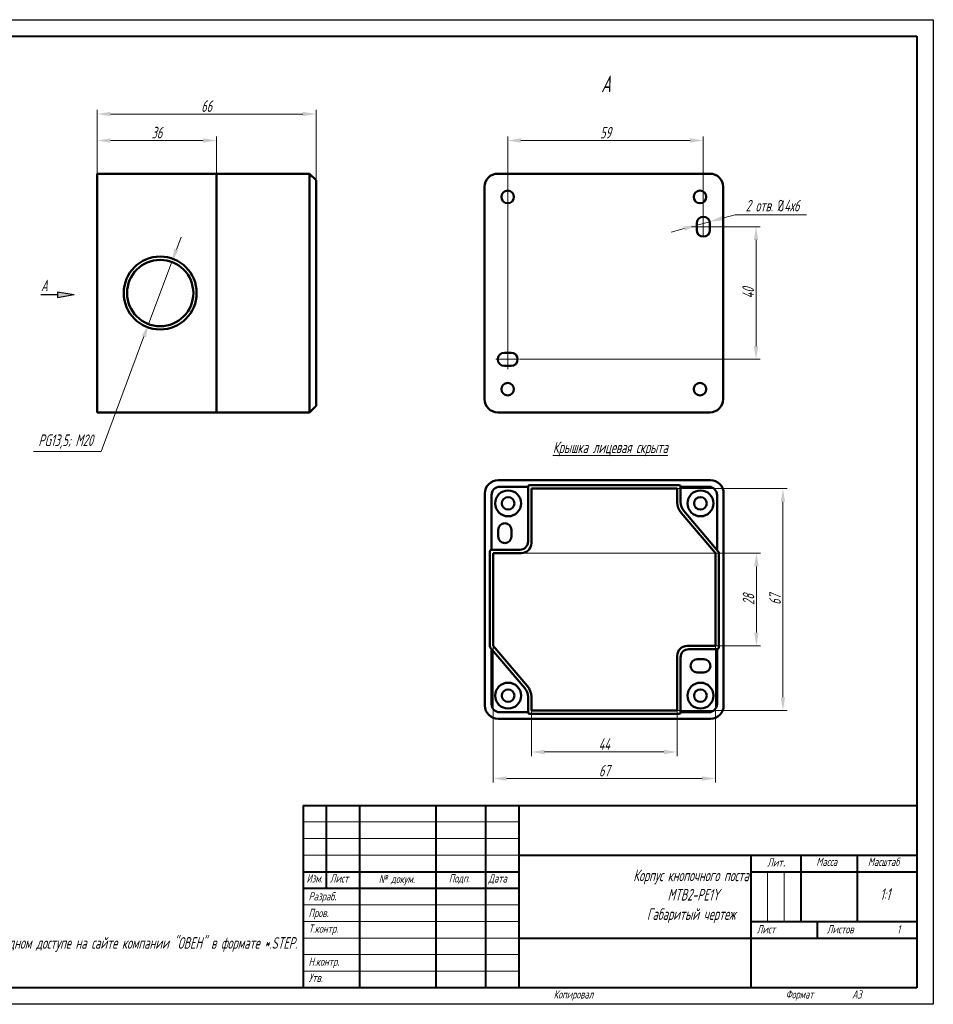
# Model space of a CAD drawing. Header units: millimetres. Extents: x 2171 to 2591, y 1134 to 1431.
# Tile 2 of 2: x 2315 to 2591, y 1134 to 1431. Entities that reach past the tile are written whole.
import ezdxf

# ---------------------------------------------------------------- set-up
doc = ezdxf.new("R2010")
doc.units = ezdxf.units.MM
doc.linetypes.add('CENTER', pattern=[10.16, 6.35, -1.27, 1.27, -1.27])
for name, color, linetype, lineweight in [('main', 5, 'Continuous', 50), ('size', 7, 'Continuous', 20), ('text', 7, 'Continuous', 20), ('ОСЕВЫЕ', 1, 'CENTER', 15)]:
    doc.layers.add(name, color=color, linetype=linetype, lineweight=lineweight)
doc.layers.add('ФОРМАТ', color=7, linetype='Continuous')
doc.layers.add('ФОРМАТ @ 1', color=7, linetype='Continuous')
doc.styles.add('GOST', font='GOST.shx', dxfattribs={"width": 0.8, "oblique": 15})
doc.dimstyles.new('GOST', dxfattribs={"dimscale": 0, "dimtxt": 3.5, "dimasz": 4, "dimexe": 1.25, "dimexo": 0, "dimtad": 1, "dimdec": 1, "dimrnd": 0.5, "dimtxsty": 'GOST', "dimcen": 5, "dimclrd": 256, "dimclre": 256, "dimclrt": 256, "dimadec": 1, "dimazin": 2, "dimtfac": 1, "dimtdec": 4, "dimtmove": 0, "dimatfit": 3, "dimfxl": 0, "dimtolj": 1, "dimtzin": 0, "dimlwd": -1, "dimlwe": -1, "dimarcsym": 0})
doc.dimstyles.get("Standard").update_dxf_attribs({"dimtxt": 3.5, "dimasz": 4, "dimexe": 1.25, "dimexo": 0.0625, "dimgap": 1, "dimtad": 1, "dimtoh": 1, "dimrnd": 0.5, "dimtxsty": 'GOST', "dimcen": 0.1, "dimclrd": 256, "dimclre": 256, "dimadec": 0, "dimazin": 2, "dimtfac": 1, "dimtofl": 0, "dimtmove": 0, "dimatfit": 1, "dimfxl": 0, "dimtolj": 1, "dimtzin": 0, "dimlwd": -1, "dimlwe": 20, "dimarcsym": 0})

# ---------------------------------------------------------------- blocks, each defined once
blk = doc.blocks.new('*D187')
at = {"layer": 'Defpoints', "color": 0}
for p in [(2404.65, 1402.28), (2338.65, 1384.28), (2404.65, 1382.28)]:
    blk.add_point(p, dxfattribs=at)
at = {"layer": 'size', "ltscale": 5}
for p, q in [((2338.65, 1384.28), (2338.65, 1403.53)), ((2342.65, 1402.28), (2400.65, 1402.28)), ((2404.65, 1382.28), (2404.65, 1403.53))]:
    blk.add_line(p, q, dxfattribs=at)
at = {"layer": 'size'}
for points in [[(2342.65, 1402.95), (2342.65, 1401.62), (2338.65, 1402.28)], [(2400.65, 1401.62), (2400.65, 1402.95), (2404.65, 1402.28)]]:
    blk.add_solid(points, dxfattribs=at)
at = {"layer": 'size', "linetype": 'ByBlock', "insert": (2371.65, 1404.66), "char_height": 3.5, "attachment_point": 5, "style": 'GOST'}
blk.add_mtext('\\A1;66', dxfattribs=at)
blk = doc.blocks.new('*D188')
at = {"layer": 'Defpoints', "color": 0}
for p in [(2374.65, 1394.28), (2338.65, 1384.28), (2374.65, 1384.28)]:
    blk.add_point(p, dxfattribs=at)
at = {"layer": 'size', "ltscale": 5}
for p, q in [((2338.65, 1384.28), (2338.65, 1395.53)), ((2342.65, 1394.28), (2370.65, 1394.28)), ((2374.65, 1384.28), (2374.65, 1395.53))]:
    blk.add_line(p, q, dxfattribs=at)
at = {"layer": 'size'}
for points in [[(2342.65, 1394.95), (2342.65, 1393.62), (2338.65, 1394.28)], [(2370.65, 1393.62), (2370.65, 1394.95), (2374.65, 1394.28)]]:
    blk.add_solid(points, dxfattribs=at)
at = {"layer": 'size', "linetype": 'ByBlock', "insert": (2356.65, 1396.66), "char_height": 3.5, "attachment_point": 5, "style": 'GOST'}
blk.add_mtext('\\A1;36', dxfattribs=at)
blk = doc.blocks.new('*D189')
at = {"layer": 'Defpoints', "color": 0}
for p in [(2521.45, 1394.28), (2521.45, 1371.28), (2462.45, 1330.28)]:
    blk.add_point(p, dxfattribs=at)
at = {"layer": 'size', "ltscale": 5}
for p, q in [((2462.45, 1330.28), (2462.45, 1395.53)), ((2466.45, 1394.28), (2517.45, 1394.28)), ((2521.45, 1371.28), (2521.45, 1395.53))]:
    blk.add_line(p, q, dxfattribs=at)
at = {"layer": 'size'}
for points in [[(2466.45, 1394.95), (2466.45, 1393.62), (2462.45, 1394.28)], [(2517.45, 1393.62), (2517.45, 1394.95), (2521.45, 1394.28)]]:
    blk.add_solid(points, dxfattribs=at)
at = {"layer": 'size', "linetype": 'ByBlock', "insert": (2491.95, 1396.66), "char_height": 3.5, "attachment_point": 5, "style": 'GOST'}
blk.add_mtext('\\A1;59', dxfattribs=at)
blk = doc.blocks.new('*D190')
at = {"layer": 'Defpoints', "color": 0}
for p in [(2523.45, 1368.28), (2465.99, 1328.28), (2537.35, 1328.28)]:
    blk.add_point(p, dxfattribs=at)
at = {"layer": 'size'}
for p, q in [((2523.45, 1368.28), (2538.6, 1368.28)), ((2537.35, 1364.28), (2537.35, 1332.28)), ((2465.99, 1328.28), (2538.6, 1328.28))]:
    blk.add_line(p, q, dxfattribs=at)
for points in [[(2538.01, 1364.28), (2536.68, 1364.28), (2537.35, 1368.28)], [(2536.68, 1332.28), (2538.01, 1332.28), (2537.35, 1328.28)]]:
    blk.add_solid(points, dxfattribs=at)
at = {"layer": 'size', "linetype": 'ByBlock', "insert": (2534.97, 1348.28), "char_height": 3.5, "attachment_point": 5, "rotation": 90, "style": 'GOST'}
blk.add_mtext('\\A1;40', dxfattribs=at)
blk = doc.blocks.new('*D193')
at = {"layer": 'Defpoints', "color": 0}
for p in [(2523.38, 1369.8), (2519.52, 1368.76)]:
    blk.add_point(p, dxfattribs=at)
at = {"layer": 'size', "ltscale": 5}
for p, q in [((2519.52, 1368.76), (2523.38, 1369.8)), ((2531.1, 1371.88), (2527.24, 1370.84)), ((2552.52, 1371.88), (2531.1, 1371.88)), ((2515.65, 1367.72), (2511.79, 1366.68))]:
    blk.add_line(p, q, dxfattribs=at)
at = {"layer": 'size'}
for points in [[(2527.07, 1371.49), (2527.41, 1370.2), (2523.38, 1369.8)], [(2515.83, 1367.08), (2515.48, 1368.36), (2519.52, 1368.76)]]:
    blk.add_solid(points, dxfattribs=at)
at = {"layer": 'size', "color": 0, "linetype": 'ByBlock', "insert": (2542.31, 1374.64), "char_height": 3.5, "attachment_point": 5, "style": 'GOST'}
blk.add_mtext('\\A1;2 отв. {\\Q0;%%c}4х6', dxfattribs=at)
blk = doc.blocks.new('*D198')
at = {"layer": 'Defpoints', "color": 0}
for p in [(2361.14, 1357.65), (2354.15, 1338.91)]:
    blk.add_point(p, dxfattribs=at)
at = {"layer": 'size', "ltscale": 5}
for p, q in [((2362.54, 1361.4), (2363.94, 1365.15)), ((2361.14, 1357.65), (2354.15, 1338.91)), ((2339.8, 1300.45), (2352.75, 1335.17)), ((2319.48, 1300.45), (2339.8, 1300.45))]:
    blk.add_line(p, q, dxfattribs=at)
at = {"layer": 'size'}
for points in [[(2361.91, 1361.63), (2363.16, 1361.17), (2361.14, 1357.65)], [(2353.38, 1334.93), (2352.13, 1335.4), (2354.15, 1338.91)]]:
    blk.add_solid(points, dxfattribs=at)
at = {"layer": 'size', "color": 0, "linetype": 'ByBlock', "insert": (2329.14, 1303.47), "char_height": 3.5, "attachment_point": 5, "style": 'GOST'}
blk.add_mtext('\\A1;PG13,5; M20', dxfattribs=at)
blk = doc.blocks.new('*D200')
at = {"layer": 'Defpoints', "color": 0}
for p in [(2458.08, 1241.84), (2525.08, 1241.84), (2525.08, 1201.84)]:
    blk.add_point(p, dxfattribs=at)
at = {"layer": 'size', "ltscale": 5}
for p, q in [((2458.08, 1241.84), (2458.08, 1200.59)), ((2525.08, 1241.84), (2525.08, 1200.59)), ((2462.08, 1201.84), (2521.08, 1201.84))]:
    blk.add_line(p, q, dxfattribs=at)
at = {"layer": 'size'}
for points in [[(2462.08, 1202.5), (2462.08, 1201.17), (2458.08, 1201.84)], [(2521.08, 1201.17), (2521.08, 1202.5), (2525.08, 1201.84)]]:
    blk.add_solid(points, dxfattribs=at)
at = {"layer": 'size', "linetype": 'ByBlock', "insert": (2491.58, 1204.21), "char_height": 3.5, "attachment_point": 5, "style": 'GOST'}
blk.add_mtext('\\A1;67', dxfattribs=at)
blk = doc.blocks.new('*D201')
at = {"layer": 'Defpoints', "color": 0}
for p in [(2469.58, 1222.34), (2513.58, 1222.34), (2513.58, 1209.84)]:
    blk.add_point(p, dxfattribs=at)
at = {"layer": 'size', "ltscale": 5}
for p, q in [((2469.58, 1222.34), (2469.58, 1208.59)), ((2513.58, 1222.34), (2513.58, 1208.59)), ((2473.58, 1209.84), (2509.58, 1209.84))]:
    blk.add_line(p, q, dxfattribs=at)
at = {"layer": 'size'}
for points in [[(2473.58, 1210.5), (2473.58, 1209.17), (2469.58, 1209.84)], [(2509.58, 1209.17), (2509.58, 1210.5), (2513.58, 1209.84)]]:
    blk.add_solid(points, dxfattribs=at)
at = {"layer": 'size', "linetype": 'ByBlock', "insert": (2491.58, 1212.21), "char_height": 3.5, "attachment_point": 5, "style": 'GOST'}
blk.add_mtext('\\A1;44', dxfattribs=at)
blk = doc.blocks.new('*D205')
at = {"layer": 'Defpoints', "color": 0}
for p in [(2513.58, 1289.34), (2513.58, 1222.34), (2545.45, 1222.34)]:
    blk.add_point(p, dxfattribs=at)
at = {"layer": 'size'}
for p, q in [((2513.58, 1289.34), (2546.7, 1289.34)), ((2545.45, 1285.34), (2545.45, 1226.34)), ((2513.58, 1222.34), (2546.7, 1222.34))]:
    blk.add_line(p, q, dxfattribs=at)
for points in [[(2546.12, 1285.34), (2544.79, 1285.34), (2545.45, 1289.34)], [(2544.79, 1226.34), (2546.12, 1226.34), (2545.45, 1222.34)]]:
    blk.add_solid(points, dxfattribs=at)
at = {"layer": 'size', "linetype": 'ByBlock', "insert": (2543.08, 1255.84), "char_height": 3.5, "attachment_point": 5, "rotation": 90, "style": 'GOST'}
blk.add_mtext('\\A1;67', dxfattribs=at)
blk = doc.blocks.new('*D207')
at = {"layer": 'Defpoints', "color": 0}
for p in [(2466.58, 1269.84), (2525.08, 1241.84), (2537.45, 1241.84)]:
    blk.add_point(p, dxfattribs=at)
at = {"layer": 'size'}
for p, q in [((2466.58, 1269.84), (2538.7, 1269.84)), ((2537.45, 1265.84), (2537.45, 1245.84)), ((2525.08, 1241.84), (2538.7, 1241.84))]:
    blk.add_line(p, q, dxfattribs=at)
for points in [[(2538.12, 1265.84), (2536.79, 1265.84), (2537.45, 1269.84)], [(2536.79, 1245.84), (2538.12, 1245.84), (2537.45, 1241.84)]]:
    blk.add_solid(points, dxfattribs=at)
at = {"layer": 'size', "linetype": 'ByBlock', "insert": (2535.08, 1255.84), "char_height": 3.5, "attachment_point": 5, "rotation": 90, "style": 'GOST'}
blk.add_mtext('\\A1;28', dxfattribs=at)

msp = doc.modelspace()

# ---------------------------------------------------------------- hatches: boundary and pattern name
at = {"layer": 'size', "lineweight": 25, "ltscale": 5}
h = msp.add_hatch(color=256, dxfattribs=at)
h.dxf.hatch_style = 1
h.paths.add_polyline_path([(2326.677, 1348.675), (2331.677, 1347.795), (2326.677, 1346.915)])

# ---------------------------------------------------------------- linework, layer by layer
at = {"layer": 'main'}
for p, q in [((2374.645, 1384.282), (2338.645, 1384.282)), ((2338.645, 1384.282), (2338.645, 1380.282)), ((2374.645, 1380.282), (2374.645, 1384.282)), ((2374.645, 1384.282), (2402.645, 1384.282)), ((2402.645, 1380.282), (2402.645, 1384.282)), ((2402.645, 1384.282), (2404.645, 1382.282)), ((2459.447, 1384.282), (2523.447, 1384.282)), ((2404.645, 1382.282), (2404.645, 1380.282)), ((2338.645, 1380.282), (2338.645, 1316.282)), ((2374.645, 1316.282), (2374.645, 1380.282)), ((2402.645, 1316.282), (2402.645, 1380.282)), ((2404.645, 1380.282), (2404.645, 1316.282)), ((2455.447, 1316.282), (2455.447, 1380.282)), ((2527.447, 1380.282), (2527.447, 1316.282)), ((2519.447, 1369.282), (2519.447, 1367.282)), ((2523.447, 1367.282), (2523.447, 1369.282)), ((2463.447, 1330.282), (2461.447, 1330.282)), ((2461.447, 1326.282), (2463.447, 1326.282)), ((2404.655, 1321.912), (2404.645, 1321.912)), ((2404.655, 1321.912), (2404.655, 1317.753)), ((2404.665, 1321.349), (2404.655, 1321.349)), ((2404.665, 1321.31), (2404.655, 1321.31)), ((2404.665, 1318.228), (2404.665, 1321.31)), ((2338.645, 1316.282), (2338.645, 1312.282)), ((2374.645, 1312.282), (2374.645, 1316.282)), ((2402.645, 1312.282), (2402.645, 1316.282)), ((2404.655, 1317.753), (2404.645, 1317.753)), ((2404.645, 1316.282), (2404.645, 1314.282)), ((2404.665, 1318.228), (2404.655, 1318.228)), ((2404.665, 1318.188), (2404.655, 1318.188)), ((2404.645, 1314.282), (2402.645, 1312.282)), ((2374.645, 1312.282), (2338.645, 1312.282)), ((2374.645, 1312.282), (2402.645, 1312.282)), ((2523.447, 1312.282), (2459.447, 1312.282)), ((2523.583, 1291.836), (2459.583, 1291.836)), ((2468.583, 1289.836), (2460.083, 1289.836)), ((2468.583, 1289.836), (2468.583, 1273.336)), ((2514.083, 1290.336), (2469.083, 1290.336)), ((2469.583, 1289.336), (2513.583, 1289.336)), ((2469.583, 1272.836), (2469.583, 1289.336)), ((2513.583, 1289.336), (2513.583, 1285.177)), ((2514.583, 1285.177), (2514.583, 1289.836)), ((2523.083, 1289.836), (2514.583, 1289.836)), ((2455.583, 1287.836), (2455.583, 1223.836)), ((2457.583, 1287.336), (2457.583, 1270.836)), ((2525.583, 1270.836), (2525.583, 1287.336)), ((2527.583, 1223.836), (2527.583, 1287.836)), ((2514.777, 1281.935), (2525.083, 1269.836)), ((2515.538, 1282.583), (2525.964, 1270.345)), ((2459.583, 1276.836), (2459.583, 1274.836)), ((2463.583, 1274.836), (2463.583, 1276.836)), ((2457.083, 1241.652), (2457.083, 1270.336)), ((2466.083, 1270.836), (2457.583, 1270.836)), ((2458.083, 1269.836), (2466.583, 1269.836)), ((2458.083, 1241.836), (2458.083, 1269.836)), ((2525.083, 1269.836), (2525.083, 1241.836)), ((2525.545, 1270.836), (2525.583, 1270.836)), ((2526.083, 1270.02), (2526.083, 1241.336)), ((2468.389, 1229.738), (2458.083, 1241.836)), ((2525.083, 1241.836), (2516.583, 1241.836)), ((2467.628, 1229.089), (2457.203, 1241.328)), ((2457.583, 1240.836), (2457.583, 1224.336)), ((2457.621, 1240.836), (2457.583, 1240.836)), ((2513.583, 1238.836), (2513.583, 1222.336)), ((2517.083, 1240.836), (2525.583, 1240.836)), ((2525.583, 1224.336), (2525.583, 1240.836)), ((2514.583, 1221.836), (2514.583, 1238.336)), ((2521.583, 1237.836), (2519.583, 1237.836)), ((2519.583, 1233.836), (2521.583, 1233.836)), ((2468.583, 1226.495), (2468.583, 1221.836)), ((2469.583, 1222.336), (2469.583, 1226.495)), ((2460.083, 1221.836), (2468.583, 1221.836)), ((2469.083, 1221.336), (2514.083, 1221.336)), ((2513.583, 1222.336), (2469.583, 1222.336)), ((2514.583, 1221.836), (2523.083, 1221.836)), ((2459.583, 1219.836), (2523.583, 1219.836))]:
    msp.add_line(p, q, dxfattribs=at)
for centre, radius in [((2462.447, 1377.282), 1.9), ((2520.447, 1377.282), 1.9), ((2357.645, 1348.282), 11), ((2357.645, 1348.282), 10), ((2462.447, 1319.282), 1.9), ((2520.447, 1319.282), 1.9), ((2462.583, 1284.836), 3.9), ((2462.583, 1284.836), 1.9), ((2520.583, 1284.836), 3.9), ((2520.583, 1284.836), 1.9), ((2462.583, 1226.836), 3.9), ((2520.583, 1226.836), 3.9), ((2462.583, 1226.836), 1.9), ((2520.583, 1226.836), 1.9)]:
    msp.add_circle(centre, radius, dxfattribs=at)
for centre, radius, start, end in [((2459.447, 1380.282), 4, 90, 180), ((2523.447, 1380.282), 4, 0, 90), ((2521.447, 1369.282), 2, 90, 180), ((2521.447, 1369.282), 2, 0, 90), ((2521.447, 1367.282), 2, 180, 270), ((2521.447, 1367.282), 2, 270, 0), ((2461.447, 1328.282), 2, 90, 180), ((2461.447, 1328.282), 2, 180, 270), ((2463.447, 1328.282), 2, 0, 90), ((2463.447, 1328.282), 2, 270, 0), ((2459.447, 1316.282), 4, 180, 270), ((2523.447, 1316.282), 4, 270, 0), ((2459.583, 1287.836), 4, 90, 180), ((2460.083, 1287.336), 2.5, 90, 180), ((2469.083, 1289.836), 0.5, 90, 180), ((2514.083, 1289.836), 0.5, 0, 90), ((2523.083, 1287.336), 2.5, 0, 90), ((2523.583, 1287.836), 4, 0, 90), ((2518.583, 1285.177), 5, 180, 220.42608), ((2518.583, 1285.177), 4, 180, 220.42608), ((2461.583, 1276.836), 2, 90, 180), ((2461.583, 1276.836), 2, 0, 90), ((2461.583, 1274.836), 2, 180, 270), ((2461.583, 1274.836), 2, 270, 0), ((2466.083, 1273.336), 2.5, 270, 0), ((2466.583, 1272.836), 3, 270, 0), ((2457.583, 1270.336), 0.5, 90, 180), ((2525.583, 1270.02), 0.5, 0, 40.42608), ((2457.583, 1241.652), 0.5, 180, 220.42608), ((2516.583, 1238.836), 3, 90, 180), ((2517.083, 1238.336), 2.5, 90, 180), ((2525.583, 1241.336), 0.5, 270, 0), ((2519.583, 1235.836), 2, 90, 180), ((2519.583, 1235.836), 2, 180, 270), ((2521.583, 1235.836), 2, 0, 90), ((2521.583, 1235.836), 2, 270, 0), ((2464.583, 1226.495), 5, 0, 40.42608), ((2464.583, 1226.495), 4, 0, 40.42608), ((2459.583, 1223.836), 4, 180, 270), ((2460.083, 1224.336), 2.5, 180, 270), ((2523.083, 1224.336), 2.5, 270, 0), ((2523.583, 1223.836), 4, 270, 0), ((2469.083, 1221.836), 0.5, 180, 270), ((2514.083, 1221.836), 0.5, 270, 0)]:
    msp.add_arc(centre, radius, start, end, dxfattribs=at)
at = {"layer": 'size', "lineweight": 25, "ltscale": 5}
for p, q in [((2326.677, 1348.675), (2331.677, 1347.795)), ((2326.677, 1348.675), (2326.677, 1346.915)), ((2321.677, 1347.795), (2326.677, 1347.795)), ((2326.677, 1347.795), (2326.677, 1347.795)), ((2326.677, 1346.915), (2331.677, 1347.795))]:
    msp.add_line(p, q, dxfattribs=at)
at = {"layer": 'ОСЕВЫЕ'}
for p, q in [((2521.447, 1371.675), (2521.447, 1364.89)), ((2517.902, 1368.282), (2524.991, 1368.282)), ((2462.447, 1331.289), (2462.447, 1325.276)), ((2458.902, 1328.282), (2465.991, 1328.282))]:
    msp.add_line(p, q, dxfattribs=at)
at = {"layer": 'ФОРМАТ', "linetype": 'ByBlock', "ltscale": 5}
for p, q in [((2170.806, 1430.729), (2590.806, 1430.729)), ((2590.806, 1430.729), (2590.806, 1133.729)), ((2590.806, 1133.729), (2170.806, 1133.729))]:
    msp.add_line(p, q, dxfattribs=at)
at = {"layer": 'ФОРМАТ', "linetype": 'ByBlock', "lineweight": 40, "ltscale": 5}
for p, q in [((2178.806, 1425.729), (2585.806, 1425.729)), ((2585.806, 1425.729), (2585.806, 1138.729)), ((2585.806, 1138.729), (2178.806, 1138.729))]:
    msp.add_line(p, q, dxfattribs=at)
at = {"layer": 'ФОРМАТ', "linetype": 'Continuous', "lineweight": 40}
for p, q in [((2400.806, 1193.729), (2585.806, 1193.729)), ((2400.806, 1193.729), (2400.806, 1138.729)), ((2407.806, 1168.729), (2407.806, 1193.729)), ((2417.806, 1193.729), (2417.806, 1138.729)), ((2440.806, 1193.729), (2440.806, 1138.729)), ((2455.806, 1193.729), (2455.806, 1138.729)), ((2465.806, 1193.729), (2465.806, 1138.729)), ((2465.806, 1178.729), (2585.806, 1178.729)), ((2535.806, 1178.729), (2535.806, 1138.729)), ((2550.806, 1178.729), (2550.806, 1158.729)), ((2567.806, 1178.729), (2567.806, 1158.729)), ((2400.806, 1173.729), (2465.806, 1173.729)), ((2535.806, 1173.729), (2585.806, 1173.729)), ((2400.806, 1168.729), (2465.806, 1168.729)), ((2535.806, 1158.729), (2585.806, 1158.729)), ((2555.806, 1158.729), (2555.806, 1153.729)), ((2465.806, 1153.729), (2585.806, 1153.729))]:
    msp.add_line(p, q, dxfattribs=at)
at = {"layer": 'ФОРМАТ', "linetype": 'Continuous', "lineweight": 0}
for p, q in [((2400.806, 1188.729), (2465.806, 1188.729)), ((2400.806, 1183.729), (2465.806, 1183.729)), ((2400.806, 1178.729), (2465.806, 1178.729)), ((2540.806, 1173.729), (2540.806, 1158.729)), ((2545.806, 1173.729), (2545.806, 1158.729)), ((2400.806, 1163.729), (2465.806, 1163.729)), ((2400.806, 1158.729), (2465.806, 1158.729)), ((2400.806, 1153.729), (2465.806, 1153.729)), ((2400.806, 1148.729), (2465.806, 1148.729)), ((2400.806, 1143.729), (2465.806, 1143.729))]:
    msp.add_line(p, q, dxfattribs=at)

# ---------------------------------------------------------------- texts
at = {"layer": 'size', "lineweight": 25, "insert": (2321.677, 1352.288), "char_height": 3.5, "width": 3.14794, "attachment_point": 1, "style": 'GOST'}
msp.add_mtext('A', dxfattribs=at)
at = {"layer": 'text', "linetype": 'ByBlock', "ltscale": 5, "attachment_point": 1, "style": 'GOST'}
for s, insert, char_height, width in [('А', (2490.617, 1413.858), 5, 5.84295), ('\\pxqc;{\\LКрышка лицевая скрыта }', (2430.895, 1303.479), 3.5, 125.0132), ('\\pxqj;1. Размеры для справок.\\P\\pq*;2. Неуказанные предельные отклонения размеров: {\\L+}IT12/2.\\P3. Степень защиты: IP54.\\P4.  Цвет: желтый.\\P5{\\FGost|c0;. 3D модель данного прибора представлена для скачивания в свободном доступе на сайте компании "ОВЕН" в формате *.STEP.}', (2211.499, 1177.323), 3.5, 178.68119)]:
    msp.add_mtext(s, dxfattribs=dict(at, insert=insert, char_height=char_height, width=width))
at = {"layer": 'ФОРМАТ', "attachment_point": 1, "style": 'GOST'}
for s, insert, char_height in [('{\\Q15;\\W0.8;Лит\\H1.4x;\\W0.965;.}', (2540.737, 1178.771), 2.5), ('{\\Q15;\\W0.8;Масса}', (2555.524, 1177.977), 2.5), ('{\\Q15;\\W0.8;Масштаб}', (2571.078, 1177.977), 2.5), ('\\pxqc;{\\H1.4x;\\FGost|c0;Корпус кнопочного поста\\P МTB2-PE1Y\\PГабаритый чертеж}', (2500.338, 1174.36), 2.5), ('{\\Q15;\\W0.784;Изм.}', (2401.777, 1172.956), 2.5), ('{\\Q15;\\W0.8;Лист}', (2408.84, 1172.956), 2.5), ('{\\Q15;\\W0.8;Подп.}', (2444.695, 1172.977), 2.5), ('{\\Q15;\\W0.8;Дата}', (2456.638, 1172.956), 2.5), ('{\\Q15;\\W0.8;Разраб\\H1.4x;.}', (2402.393, 1168.544), 2.5), ('{\\Q15;\\W0.8;1:1}', (2574.784, 1168.696), 3.5), ('{\\Q15;\\W0.8;Пров\\H1.4x;.}', (2402.393, 1163.544), 2.5), ('{\\Q15;\\W0.8;Т.контр\\W0.965;.}', (2402.393, 1157.796), 2.5), ('{\\Q15;\\W0.8;Лист}', (2537.586, 1157.635), 2.5), ('{Листов}', (2558.722, 1157.635), 2.5), ('{1}', (2579.883, 1157.614), 2.5), ('{\\Q15;\\W0.8;Н.контр\\H1.4x;.}', (2402.393, 1148.844), 2.5), ('{\\Q15;\\W0.8;Утв.}', (2402.393, 1142.977), 2.5), ('{\\W0.9;Копировал}', (2476.306, 1137.977), 2.5), ('{\\W0.9;Формат}', (2546.306, 1137.977), 2.5), ('{\\W0.9;A3}', (2566.306, 1137.956), 2.5)]:
    msp.add_mtext(s, dxfattribs=dict(at, insert=insert, char_height=char_height))
at = {"layer": 'ФОРМАТ @ 1', "insert": (2423.554, 1172.79), "char_height": 3.5, "attachment_point": 1, "style": 'GOST'}
msp.add_mtext('{\\H0.71429x;\\FGost|c0;№ докум\\W0.965;.}', dxfattribs=at)

# ---------------------------------------------------------------- dimensions: what is measured, and where the dimension line sits
at = {"layer": 'size', "linetype": 'ByBlock', "ltscale": 5}
for base, p1, p2, override, picture, middle in [((2404.645, 1402.282), (2338.645, 1384.282), (2404.645, 1382.282), {"dimscale": 1, "dimlfac": 1, "dimtxsty": 'GOST', "dimsah": 1, "dimtolj": 1}, '*D187', (2371.645, 1404.657)), ((2521.447, 1394.282), (2462.447, 1330.282), (2521.447, 1371.282), {"dimscale": 1, "dimlfac": 1, "dimtxsty": 'GOST', "dimsah": 1, "dimtolj": 1}, '*D189', (2491.947, 1396.657)), ((2525.083, 1201.836), (2458.083, 1241.836), (2525.083, 1241.836), {"dimscale": 1, "dimtxsty": 'GOST'}, '*D200', (2491.583, 1204.211)), ((2513.583, 1209.836), (2469.583, 1222.336), (2513.583, 1222.336), {"dimscale": 1, "dimtxsty": 'GOST'}, '*D201', (2491.583, 1212.211))]:
    dim = msp.add_linear_dim(base=base, p1=p1, p2=p2, dimstyle='GOST', override=override, dxfattribs=at)
    dim.commit()
    dim.dimension.update_dxf_attribs({"geometry": picture, "text_midpoint": middle})
at = {"layer": 'size', "ltscale": 5}
dim = msp.add_linear_dim(base=(2374.645, 1394.282), p1=(2338.645, 1384.282), p2=(2374.645, 1384.282), dimstyle='GOST', override={"dimscale": 1, "dimtxsty": 'GOST'}, dxfattribs=at)
dim.commit()
dim.dimension.update_dxf_attribs({"geometry": '*D188', "text_midpoint": (2356.645, 1396.657)})
for p1, p2, text, override, picture, middle in [((2519.515, 1368.762), (2523.378, 1369.803), '2 отв. {\\Q0;%%c}4х6', {"dimlfac": 1, "dimtxsty": 'GOST', "dimsah": 1, "dimtofl": 1, "dimtmove": 1, "dimtolj": 1}, '*D193', (2531.102, 1371.885)), ((2361.14, 1357.652), (2354.15, 1338.913), 'PG13,5; M20', {"dimlfac": 1, "dimtxsty": 'GOST', "dimsah": 1, "dimse1": 1, "dimse2": 1, "dimtofl": 1, "dimtmove": 1, "dimtolj": 1}, '*D198', (2339.805, 1300.454))]:
    dim = msp.add_diameter_dim_2p(p1=p1, p2=p2, text=text, dimstyle='Standard', override=override, dxfattribs=at)
    dim.commit()
    dim.dimension.update_dxf_attribs({"geometry": picture, "text_midpoint": middle, "dimtype": 163})
at = {"layer": 'size'}
for base, p1, p2, override, picture, middle in [((2537.346, 1328.282), (2523.447, 1368.282), (2465.991, 1328.282), {"dimscale": 1, "dimtxsty": 'GOST'}, '*D190', (2534.971, 1348.282)), ((2545.453, 1222.336), (2513.583, 1289.336), (2513.583, 1222.336), {"dimscale": 1, "dimasz": 4, "dimtxsty": 'GOST'}, '*D205', (2543.078, 1255.836)), ((2537.453, 1241.836), (2466.583, 1269.836), (2525.083, 1241.836), {"dimscale": 1, "dimasz": 4, "dimtxsty": 'GOST'}, '*D207', (2535.078, 1255.836))]:
    dim = msp.add_linear_dim(base=base, p1=p1, p2=p2, angle=90, dimstyle='GOST', override=override, dxfattribs=at)
    dim.commit()
    dim.dimension.update_dxf_attribs({"geometry": picture, "text_midpoint": middle})

doc.saveas('drawing.dxf')
